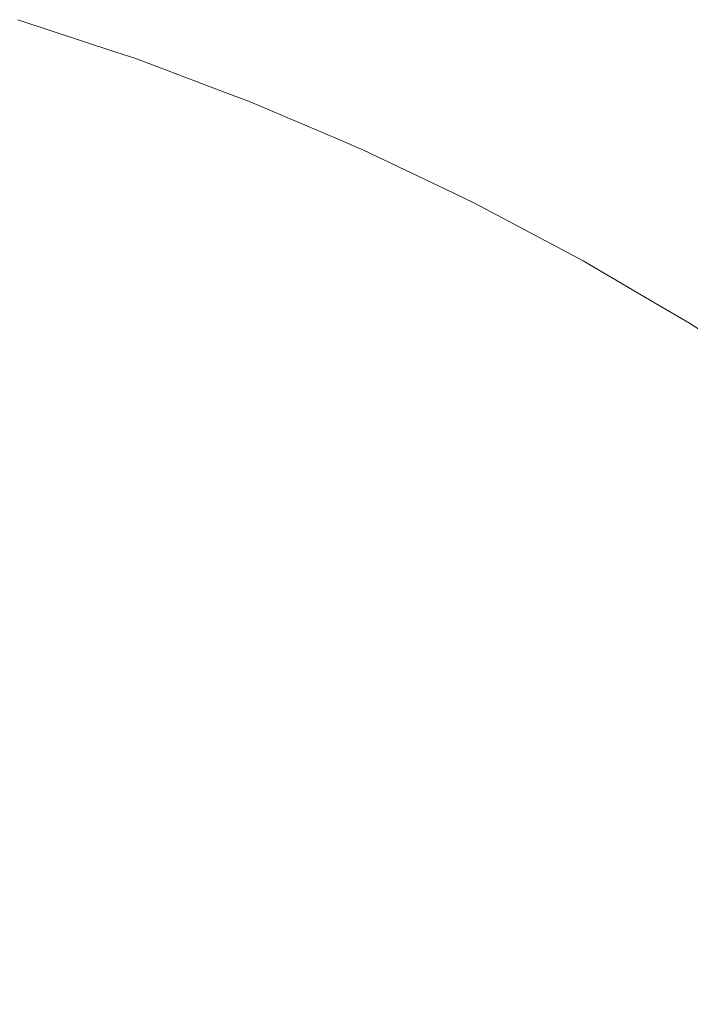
# Model space of a CAD drawing. Header units: centimetres. Extents: x -25.9 to 27.4, y -21.7 to -19.9.
# Tile 201 of 202: x 27.3419 to 27.365, y -19.8983 to -19.8644. Entities that reach past the tile are written whole.
import ezdxf

# ---------------------------------------------------------------- set-up
doc = ezdxf.new("R2010")
doc.units = ezdxf.units.CM
doc.header["$LTSCALE"] = 2.54
doc.layers.add('Lucido design-1', color=7, linetype='Continuous')

# ---------------------------------------------------------------- blocks, each defined once
blk = doc.blocks.new('Gruppo-5-1')
at = {"color": 7, "linetype": 'Continuous', "lineweight": 9}
for points, invisible_edges in [([(27.341773, -19.864474, 875.717024), (27.345801, -19.865802, 875.717024), (27.345712, -19.866053, 875.712891), (27.341695, -19.864729, 875.712891)], 15), ([(27.341725, -19.864633, 876.328604), (27.345746, -19.865958, 876.328604), (27.345817, -19.865757, 876.324458), (27.341787, -19.864429, 876.324458)], 15), ([(27.345801, -19.865802, 875.717024), (27.341773, -19.864474, 875.717024), (27.341801, -19.864383, 875.721383), (27.34518, -19.865497, 875.721383)], 11), ([(27.34518, -19.865497, 876.321383), (27.341801, -19.864383, 876.321383), (27.341787, -19.864429, 876.324458), (27.345817, -19.865757, 876.324458)], 14), ([(27.341801, -19.864383, 876.321383), (27.34518, -19.865497, 876.321383), (27.34518, -19.865497, 875.721383), (27.341801, -19.864383, 875.721383)], 10), ([(27.341695, -19.864729, 875.712891), (27.345712, -19.866053, 875.712891), (27.345567, -19.866465, 875.708777), (27.341567, -19.865146, 875.708777)], 15), ([(27.341612, -19.865002, 876.33274), (27.345617, -19.866322, 876.33274), (27.345746, -19.865958, 876.328604), (27.341725, -19.864633, 876.328604)], 15), ([(27.341567, -19.865146, 875.708777), (27.345567, -19.866465, 875.708777), (27.345365, -19.867036, 875.704687), (27.34139, -19.865725, 875.704687)], 15), ([(27.341448, -19.865536, 876.336861), (27.345431, -19.866848, 876.336861), (27.345617, -19.866322, 876.33274), (27.341612, -19.865002, 876.33274)], 15), ([(27.341235, -19.866233, 876.340958), (27.345188, -19.867536, 876.340958), (27.345431, -19.866848, 876.336861), (27.341448, -19.865536, 876.336861)], 15), ([(27.345817, -19.865757, 876.324458), (27.345833, -19.865712, 876.321383), (27.34518, -19.865497, 876.321383)], 9), ([(27.345833, -19.865712, 875.721383), (27.34518, -19.865497, 875.721383), (27.34518, -19.865497, 876.321383), (27.345833, -19.865712, 876.321383)], 10), ([(27.34518, -19.865497, 875.721383), (27.345833, -19.865712, 875.721383), (27.345801, -19.865802, 875.717024)], 10), ([(27.34139, -19.865725, 875.704687), (27.345365, -19.867036, 875.704687), (27.345107, -19.867765, 875.70063), (27.341164, -19.866465, 875.70063)], 15), ([(27.345617, -19.866322, 876.33274), (27.349563, -19.867811, 876.33274), (27.349707, -19.867453, 876.328604), (27.345746, -19.865958, 876.328604)], 15), ([(27.345801, -19.865802, 875.717024), (27.349769, -19.867299, 875.717024), (27.34967, -19.867546, 875.712891), (27.345712, -19.866053, 875.712891)], 15), ([(27.345746, -19.865958, 876.328604), (27.349707, -19.867453, 876.328604), (27.349787, -19.867255, 876.324458), (27.345817, -19.865757, 876.324458)], 15), ([(27.349769, -19.867299, 875.717024), (27.345801, -19.865802, 875.717024), (27.345833, -19.865712, 875.721383), (27.349041, -19.866923, 875.721383)], 11), ([(27.349041, -19.866923, 876.321383), (27.345833, -19.865712, 876.321383), (27.345817, -19.865757, 876.324458), (27.349787, -19.867255, 876.324458)], 14), ([(27.345833, -19.865712, 876.321383), (27.349041, -19.866923, 876.321383), (27.349041, -19.866923, 875.721383), (27.345833, -19.865712, 875.721383)], 10), ([(27.340971, -19.867094, 876.345025), (27.344888, -19.868385, 876.345025), (27.345188, -19.867536, 876.340958), (27.341235, -19.866233, 876.340958)], 15), ([(27.345712, -19.866053, 875.712891), (27.34967, -19.867546, 875.712891), (27.349507, -19.867951, 875.708777), (27.345567, -19.866465, 875.708777)], 15), ([(27.341164, -19.866465, 875.70063), (27.345107, -19.867765, 875.70063), (27.344794, -19.868651, 875.696612), (27.340888, -19.867363, 875.696612)], 15), ([(27.345567, -19.866465, 875.708777), (27.349507, -19.867951, 875.708777), (27.349281, -19.868514, 875.704687), (27.345365, -19.867036, 875.704687)], 15), ([(27.345431, -19.866848, 876.336861), (27.349355, -19.868329, 876.336861), (27.349563, -19.867811, 876.33274), (27.345617, -19.866322, 876.33274)], 15), ([(27.345188, -19.867536, 876.340958), (27.349083, -19.869006, 876.340958), (27.349355, -19.868329, 876.336861), (27.345431, -19.866848, 876.336861)], 15), ([(27.349787, -19.867255, 876.324458), (27.349804, -19.867211, 876.321383), (27.349041, -19.866923, 876.321383)], 9), ([(27.349804, -19.867211, 875.721383), (27.349041, -19.866923, 875.721383), (27.349041, -19.866923, 876.321383), (27.349804, -19.867211, 876.321383)], 10), ([(27.349041, -19.866923, 875.721383), (27.349804, -19.867211, 875.721383), (27.349769, -19.867299, 875.717024)], 10), ([(27.340658, -19.868117, 876.349055), (27.344532, -19.869394, 876.349055), (27.344888, -19.868385, 876.345025), (27.340971, -19.867094, 876.345025)], 15), ([(27.345365, -19.867036, 875.704687), (27.349281, -19.868514, 875.704687), (27.348993, -19.869231, 875.70063), (27.345107, -19.867765, 875.70063)], 15), ([(27.349769, -19.867299, 875.717024), (27.35367, -19.868964, 875.717024), (27.35356, -19.869206, 875.712891), (27.34967, -19.867546, 875.712891)], 15), ([(27.349707, -19.867453, 876.328604), (27.353601, -19.869115, 876.328604), (27.353689, -19.86892, 876.324458), (27.349787, -19.867255, 876.324458)], 15), ([(27.35367, -19.868964, 875.717024), (27.349769, -19.867299, 875.717024), (27.349804, -19.867211, 875.721383), (27.352836, -19.868505, 875.721383)], 11), ([(27.352836, -19.868505, 876.321383), (27.349804, -19.867211, 876.321383), (27.349787, -19.867255, 876.324458), (27.353689, -19.86892, 876.324458)], 14), ([(27.349804, -19.867211, 876.321383), (27.352836, -19.868505, 876.321383), (27.352836, -19.868505, 875.721383), (27.349804, -19.867211, 875.721383)], 10), ([(27.340888, -19.867363, 875.696612), (27.344794, -19.868651, 875.696612), (27.344427, -19.869691, 875.692639), (27.340565, -19.868419, 875.692639)], 15), ([(27.344888, -19.868385, 876.345025), (27.348747, -19.869842, 876.345025), (27.349083, -19.869006, 876.340958), (27.345188, -19.867536, 876.340958)], 15), ([(27.34967, -19.867546, 875.712891), (27.35356, -19.869206, 875.712891), (27.35338, -19.869604, 875.708777), (27.349507, -19.867951, 875.708777)], 15), ([(27.349563, -19.867811, 876.33274), (27.353442, -19.869467, 876.33274), (27.353601, -19.869115, 876.328604), (27.349707, -19.867453, 876.328604)], 15), ([(27.345107, -19.867765, 875.70063), (27.348993, -19.869231, 875.70063), (27.348642, -19.870103, 875.696612), (27.344794, -19.868651, 875.696612)], 15), ([(27.349507, -19.867951, 875.708777), (27.35338, -19.869604, 875.708777), (27.353131, -19.870156, 875.704687), (27.349281, -19.868514, 875.704687)], 15), ([(27.349355, -19.868329, 876.336861), (27.353213, -19.869975, 876.336861), (27.353442, -19.869467, 876.33274), (27.349563, -19.867811, 876.33274)], 15), ([(27.340295, -19.869301, 876.35304), (27.344119, -19.870561, 876.35304), (27.344532, -19.869394, 876.349055), (27.340658, -19.868117, 876.349055)], 15), ([(27.349083, -19.869006, 876.340958), (27.352912, -19.87064, 876.340958), (27.353213, -19.869975, 876.336861), (27.349355, -19.868329, 876.336861)], 15), ([(27.340565, -19.868419, 875.692639), (27.344427, -19.869691, 875.692639), (27.344005, -19.870884, 875.688718), (27.340195, -19.869628, 875.688718)], 15), ([(27.344794, -19.868651, 875.696612), (27.348642, -19.870103, 875.696612), (27.348231, -19.871127, 875.692639), (27.344427, -19.869691, 875.692639)], 15), ([(27.344532, -19.869394, 876.349055), (27.348349, -19.870834, 876.349055), (27.348747, -19.869842, 876.345025), (27.344888, -19.868385, 876.345025)], 15), ([(27.349281, -19.868514, 875.704687), (27.353131, -19.870156, 875.704687), (27.352812, -19.870861, 875.70063), (27.348993, -19.869231, 875.70063)], 15), ([(27.353689, -19.86892, 876.324458), (27.353709, -19.868877, 876.321383), (27.352836, -19.868505, 876.321383)], 9), ([(27.353709, -19.868877, 875.721383), (27.352836, -19.868505, 875.721383), (27.352836, -19.868505, 876.321383), (27.353709, -19.868877, 876.321383)], 10), ([(27.352836, -19.868505, 875.721383), (27.353709, -19.868877, 875.721383), (27.35367, -19.868964, 875.717024)], 10), ([(27.348747, -19.869842, 876.345025), (27.352541, -19.87146, 876.345025), (27.352912, -19.87064, 876.340958), (27.349083, -19.869006, 876.340958)], 15), ([(27.35367, -19.868964, 875.717024), (27.357496, -19.870792, 875.717024), (27.357377, -19.87103, 875.712891), (27.35356, -19.869206, 875.712891)], 15), ([(27.353601, -19.869115, 876.328604), (27.357422, -19.87094, 876.328604), (27.357518, -19.87075, 876.324458), (27.353689, -19.86892, 876.324458)], 15), ([(27.357496, -19.870792, 875.717024), (27.35367, -19.868964, 875.717024), (27.353709, -19.868877, 875.721383), (27.35656, -19.87024, 875.721383)], 11), ([(27.35656, -19.87024, 876.321383), (27.353709, -19.868877, 876.321383), (27.353689, -19.86892, 876.324458), (27.357518, -19.87075, 876.324458)], 14), ([(27.353709, -19.868877, 876.321383), (27.35656, -19.87024, 876.321383), (27.35656, -19.87024, 875.721383), (27.353709, -19.868877, 875.721383)], 10), ([(27.339884, -19.870644, 876.356974), (27.343652, -19.871886, 876.356974), (27.344119, -19.870561, 876.35304), (27.340295, -19.869301, 876.35304)], 15), ([(27.348993, -19.869231, 875.70063), (27.352812, -19.870861, 875.70063), (27.352425, -19.871717, 875.696612), (27.348642, -19.870103, 875.696612)], 15), ([(27.35356, -19.869206, 875.712891), (27.357377, -19.87103, 875.712891), (27.35718, -19.87142, 875.708777), (27.35338, -19.869604, 875.708777)], 15), ([(27.353442, -19.869467, 876.33274), (27.357248, -19.871285, 876.33274), (27.357422, -19.87094, 876.328604), (27.353601, -19.869115, 876.328604)], 15), ([(27.340195, -19.869628, 875.688718), (27.344005, -19.870884, 875.688718), (27.343531, -19.872227, 875.684856), (27.339778, -19.87099, 875.684856)], 15), ([(27.344427, -19.869691, 875.692639), (27.348231, -19.871127, 875.692639), (27.347759, -19.872301, 875.688718), (27.344005, -19.870884, 875.688718)], 15), ([(27.344119, -19.870561, 876.35304), (27.347887, -19.871983, 876.35304), (27.348349, -19.870834, 876.349055), (27.344532, -19.869394, 876.349055)], 15), ([(27.35338, -19.869604, 875.708777), (27.35718, -19.87142, 875.708777), (27.356907, -19.871961, 875.704687), (27.353131, -19.870156, 875.704687)], 15), ([(27.353213, -19.869975, 876.336861), (27.356997, -19.871783, 876.336861), (27.357248, -19.871285, 876.33274), (27.353442, -19.869467, 876.33274)], 15), ([(27.348349, -19.870834, 876.349055), (27.352101, -19.872435, 876.349055), (27.352541, -19.87146, 876.345025), (27.348747, -19.869842, 876.345025)], 15), ([(27.352912, -19.87064, 876.340958), (27.356668, -19.872435, 876.340958), (27.356997, -19.871783, 876.336861), (27.353213, -19.869975, 876.336861)], 15), ([(27.348642, -19.870103, 875.696612), (27.352425, -19.871717, 875.696612), (27.351971, -19.872723, 875.692639), (27.348231, -19.871127, 875.692639)], 15), ([(27.353131, -19.870156, 875.704687), (27.356907, -19.871961, 875.704687), (27.356559, -19.872651, 875.70063), (27.352812, -19.870861, 875.70063)], 15), ([(27.357518, -19.87075, 876.324458), (27.357539, -19.870707, 876.321383), (27.35656, -19.87024, 876.321383)], 9), ([(27.357539, -19.870707, 875.721383), (27.35656, -19.87024, 875.721383), (27.35656, -19.87024, 876.321383), (27.357539, -19.870707, 876.321383)], 10), ([(27.35656, -19.87024, 875.721383), (27.357539, -19.870707, 875.721383), (27.357496, -19.870792, 875.717024)], 10), ([(27.339424, -19.872144, 876.360848), (27.343129, -19.873365, 876.360848), (27.343652, -19.871886, 876.356974), (27.339884, -19.870644, 876.356974)], 15), ([(27.343652, -19.871886, 876.356974), (27.347363, -19.873287, 876.356974), (27.347887, -19.871983, 876.35304), (27.344119, -19.870561, 876.35304)], 15), ([(27.352541, -19.87146, 876.345025), (27.356263, -19.873239, 876.345025), (27.356668, -19.872435, 876.340958), (27.352912, -19.87064, 876.340958)], 15), ([(27.361242, -19.872782, 875.717024), (27.357496, -19.870792, 875.717024), (27.357539, -19.870707, 875.721383), (27.360207, -19.872124, 875.721383)], 11), ([(27.360207, -19.872124, 876.321383), (27.357539, -19.870707, 876.321383), (27.357518, -19.87075, 876.324458), (27.361265, -19.87274, 876.324458)], 14), ([(27.357539, -19.870707, 876.321383), (27.360207, -19.872124, 876.321383), (27.360207, -19.872124, 875.721383), (27.357539, -19.870707, 875.721383)], 10), ([(27.339778, -19.87099, 875.684856), (27.343531, -19.872227, 875.684856), (27.343004, -19.873718, 875.68106), (27.339315, -19.872502, 875.68106)], 15), ([(27.344005, -19.870884, 875.688718), (27.347759, -19.872301, 875.688718), (27.347228, -19.873623, 875.684856), (27.343531, -19.872227, 875.684856)], 15), ([(27.347887, -19.871983, 876.35304), (27.351591, -19.873564, 876.35304), (27.352101, -19.872435, 876.349055), (27.348349, -19.870834, 876.349055)], 15), ([(27.352812, -19.870861, 875.70063), (27.356559, -19.872651, 875.70063), (27.356136, -19.87349, 875.696612), (27.352425, -19.871717, 875.696612)], 15), ([(27.357377, -19.87103, 875.712891), (27.361112, -19.873014, 875.712891), (27.360899, -19.873395, 875.708777), (27.35718, -19.87142, 875.708777)], 15), ([(27.357248, -19.871285, 876.33274), (27.360973, -19.873263, 876.33274), (27.361161, -19.872926, 876.328604), (27.357422, -19.87094, 876.328604)], 15), ([(27.357496, -19.870792, 875.717024), (27.361242, -19.872782, 875.717024), (27.361112, -19.873014, 875.712891), (27.357377, -19.87103, 875.712891)], 15), ([(27.357422, -19.87094, 876.328604), (27.361161, -19.872926, 876.328604), (27.361265, -19.87274, 876.324458), (27.357518, -19.87075, 876.324458)], 15), ([(27.348231, -19.871127, 875.692639), (27.351971, -19.872723, 875.692639), (27.351449, -19.873876, 875.688718), (27.347759, -19.872301, 875.688718)], 15), ([(27.356997, -19.871783, 876.336861), (27.360701, -19.873751, 876.336861), (27.360973, -19.873263, 876.33274), (27.357248, -19.871285, 876.33274)], 15), ([(27.352425, -19.871717, 875.696612), (27.356136, -19.87349, 875.696612), (27.355639, -19.874476, 875.692639), (27.351971, -19.872723, 875.692639)], 15), ([(27.352101, -19.872435, 876.349055), (27.355781, -19.874194, 876.349055), (27.356263, -19.873239, 876.345025), (27.352541, -19.87146, 876.345025)], 15), ([(27.35718, -19.87142, 875.708777), (27.360899, -19.873395, 875.708777), (27.360604, -19.873924, 875.704687), (27.356907, -19.871961, 875.704687)], 15), ([(27.343129, -19.873365, 876.360848), (27.346778, -19.874743, 876.360848), (27.347363, -19.873287, 876.356974), (27.343652, -19.871886, 876.356974)], 15), ([(27.347363, -19.873287, 876.356974), (27.351012, -19.874844, 876.356974), (27.351591, -19.873564, 876.35304), (27.347887, -19.871983, 876.35304)], 15), ([(27.356907, -19.871961, 875.704687), (27.360604, -19.873924, 875.704687), (27.360226, -19.874599, 875.70063), (27.356559, -19.872651, 875.70063)], 15), ([(27.356668, -19.872435, 876.340958), (27.360345, -19.874388, 876.340958), (27.360701, -19.873751, 876.336861), (27.356997, -19.871783, 876.336861)], 15), ([(27.338917, -19.8738, 876.364658), (27.342552, -19.874998, 876.364658), (27.343129, -19.873365, 876.360848), (27.339424, -19.872144, 876.360848)], 15), ([(27.343531, -19.872227, 875.684856), (27.347228, -19.873623, 875.684856), (27.346639, -19.875089, 875.68106), (27.343004, -19.873718, 875.68106)], 15), ([(27.347759, -19.872301, 875.688718), (27.351449, -19.873876, 875.688718), (27.350863, -19.875174, 875.684856), (27.347228, -19.873623, 875.684856)], 15), ([(27.361265, -19.87274, 876.324458), (27.361288, -19.872699, 876.321383), (27.360207, -19.872124, 876.321383)], 9), ([(27.361288, -19.872699, 875.721383), (27.360207, -19.872124, 875.721383), (27.360207, -19.872124, 876.321383), (27.361288, -19.872699, 876.321383)], 10), ([(27.360207, -19.872124, 875.721383), (27.361288, -19.872699, 875.721383), (27.361242, -19.872782, 875.717024)], 10), ([(27.339315, -19.872502, 875.68106), (27.343004, -19.873718, 875.68106), (27.342427, -19.875352, 875.677334), (27.338807, -19.874159, 875.677334)], 15), ([(27.351971, -19.872723, 875.692639), (27.355639, -19.874476, 875.692639), (27.35507, -19.875606, 875.688718), (27.351449, -19.873876, 875.688718)], 15), ([(27.351591, -19.873564, 876.35304), (27.355224, -19.8753, 876.35304), (27.355781, -19.874194, 876.349055), (27.352101, -19.872435, 876.349055)], 15), ([(27.356559, -19.872651, 875.70063), (27.360226, -19.874599, 875.70063), (27.359768, -19.87542, 875.696612), (27.356136, -19.87349, 875.696612)], 15), ([(27.356263, -19.873239, 876.345025), (27.359906, -19.875174, 876.345025), (27.360345, -19.874388, 876.340958), (27.356668, -19.872435, 876.340958)], 15), ([(27.361161, -19.872926, 876.328604), (27.364813, -19.875069, 876.328604), (27.364925, -19.874887, 876.324458), (27.361265, -19.87274, 876.324458)], 15), ([(27.3649, -19.874928, 875.717024), (27.361242, -19.872782, 875.717024), (27.361288, -19.872699, 875.721383), (27.36377, -19.874155, 875.721383)], 11), ([(27.36377, -19.874155, 876.321383), (27.361288, -19.872699, 876.321383), (27.361265, -19.87274, 876.324458), (27.364925, -19.874887, 876.324458)], 14), ([(27.361288, -19.872699, 876.321383), (27.36377, -19.874155, 876.321383), (27.36377, -19.874155, 875.721383), (27.361288, -19.872699, 875.721383)], 10), ([(27.361112, -19.873014, 875.712891), (27.36476, -19.875155, 875.712891), (27.364531, -19.875526, 875.708777), (27.360899, -19.873395, 875.708777)], 15), ([(27.360973, -19.873263, 876.33274), (27.36461, -19.875398, 876.33274), (27.364813, -19.875069, 876.328604), (27.361161, -19.872926, 876.328604)], 15), ([(27.361242, -19.872782, 875.717024), (27.3649, -19.874928, 875.717024), (27.36476, -19.875155, 875.712891), (27.361112, -19.873014, 875.712891)], 15), ([(27.342552, -19.874998, 876.364658), (27.346132, -19.876349, 876.364658), (27.346778, -19.874743, 876.360848), (27.343129, -19.873365, 876.360848)], 15), ([(27.346778, -19.874743, 876.360848), (27.350366, -19.876273, 876.360848), (27.351012, -19.874844, 876.356974), (27.347363, -19.873287, 876.356974)], 15), ([(27.355781, -19.874194, 876.349055), (27.359384, -19.876108, 876.349055), (27.359906, -19.875174, 876.345025), (27.356263, -19.873239, 876.345025)], 15), ([(27.360899, -19.873395, 875.708777), (27.364531, -19.875526, 875.708777), (27.364214, -19.876042, 875.704687), (27.360604, -19.873924, 875.704687)], 15), ([(27.360701, -19.873751, 876.336861), (27.364318, -19.875873, 876.336861), (27.36461, -19.875398, 876.33274), (27.360973, -19.873263, 876.33274)], 15), ([(27.343004, -19.873718, 875.68106), (27.346639, -19.875089, 875.68106), (27.345992, -19.876698, 875.677334), (27.342427, -19.875352, 875.677334)], 15), ([(27.347228, -19.873623, 875.684856), (27.350863, -19.875174, 875.684856), (27.350212, -19.876614, 875.68106), (27.346639, -19.875089, 875.68106)], 15), ([(27.351012, -19.874844, 876.356974), (27.354591, -19.876554, 876.356974), (27.355224, -19.8753, 876.35304), (27.351591, -19.873564, 876.35304)], 15), ([(27.356136, -19.87349, 875.696612), (27.359768, -19.87542, 875.696612), (27.35923, -19.876383, 875.692639), (27.355639, -19.874476, 875.692639)], 15), ([(27.360345, -19.874388, 876.340958), (27.363935, -19.876494, 876.340958), (27.364318, -19.875873, 876.336861), (27.360701, -19.873751, 876.336861)], 15), ([(27.338363, -19.875608, 876.368395), (27.341922, -19.876781, 876.368395), (27.342552, -19.874998, 876.364658), (27.338917, -19.8738, 876.364658)], 15), ([(27.351449, -19.873876, 875.688718), (27.35507, -19.875606, 875.688718), (27.354428, -19.876877, 875.684856), (27.350863, -19.875174, 875.684856)], 15), ([(27.360604, -19.873924, 875.704687), (27.364214, -19.876042, 875.704687), (27.363808, -19.876701, 875.70063), (27.360226, -19.874599, 875.70063)], 15), ([(27.338807, -19.874159, 875.677334), (27.342427, -19.875352, 875.677334), (27.341799, -19.877129, 875.673687), (27.338256, -19.875961, 875.673687)], 15), ([(27.355224, -19.8753, 876.35304), (27.35878, -19.877188, 876.35304), (27.359384, -19.876108, 876.349055), (27.355781, -19.874194, 876.349055)], 15), ([(27.359906, -19.875174, 876.345025), (27.363463, -19.877261, 876.345025), (27.363935, -19.876494, 876.340958), (27.360345, -19.874388, 876.340958)], 15), ([(27.364925, -19.874887, 876.324458), (27.36495, -19.874847, 876.321383), (27.36377, -19.874155, 876.321383)], 9), ([(27.36495, -19.874847, 875.721383), (27.36377, -19.874155, 875.721383), (27.36377, -19.874155, 876.321383), (27.36495, -19.874847, 876.321383)], 10), ([(27.36377, -19.874155, 875.721383), (27.36495, -19.874847, 875.721383), (27.3649, -19.874928, 875.717024)], 10), ([(27.346132, -19.876349, 876.364658), (27.349652, -19.877851, 876.364658), (27.350366, -19.876273, 876.360848), (27.346778, -19.874743, 876.360848)], 15), ([(27.355639, -19.874476, 875.692639), (27.35923, -19.876383, 875.692639), (27.358613, -19.877488, 875.688718), (27.35507, -19.875606, 875.688718)], 15), ([(27.360226, -19.874599, 875.70063), (27.363808, -19.876701, 875.70063), (27.363315, -19.877501, 875.696612), (27.359768, -19.87542, 875.696612)], 15), ([(27.341922, -19.876781, 876.368395), (27.345427, -19.878104, 876.368395), (27.346132, -19.876349, 876.364658), (27.342552, -19.874998, 876.364658)], 15), ([(27.346639, -19.875089, 875.68106), (27.350212, -19.876614, 875.68106), (27.349498, -19.878194, 875.677334), (27.345992, -19.876698, 875.677334)], 15), ([(27.350366, -19.876273, 876.360848), (27.353885, -19.877955, 876.360848), (27.354591, -19.876554, 876.356974), (27.351012, -19.874844, 876.356974)], 15), ([(27.36461, -19.875398, 876.33274), (27.368154, -19.877685, 876.33274), (27.36837, -19.877365, 876.328604), (27.364813, -19.875069, 876.328604)], 15), ([(27.3649, -19.874928, 875.717024), (27.368463, -19.877228, 875.717024), (27.368314, -19.877448, 875.712891), (27.36476, -19.875155, 875.712891)], 15), ([(27.364813, -19.875069, 876.328604), (27.36837, -19.877365, 876.328604), (27.36849, -19.877188, 876.324458), (27.364925, -19.874887, 876.324458)], 15), ([(27.368463, -19.877228, 875.717024), (27.3649, -19.874928, 875.717024), (27.36495, -19.874847, 875.721383), (27.367244, -19.876328, 875.721383)], 11), ([(27.367244, -19.876328, 876.321383), (27.36495, -19.874847, 876.321383), (27.364925, -19.874887, 876.324458), (27.36849, -19.877188, 876.324458)], 14), ([(27.36495, -19.874847, 876.321383), (27.367244, -19.876328, 876.321383), (27.367244, -19.876328, 875.721383), (27.36495, -19.874847, 875.721383)], 10), ([(27.342427, -19.875352, 875.677334), (27.345992, -19.876698, 875.677334), (27.34529, -19.878446, 875.673687), (27.341799, -19.877129, 875.673687)], 15), ([(27.350863, -19.875174, 875.684856), (27.354428, -19.876877, 875.684856), (27.353717, -19.878289, 875.68106), (27.350212, -19.876614, 875.68106)], 15), ([(27.354591, -19.876554, 876.356974), (27.358095, -19.878415, 876.356974), (27.35878, -19.877188, 876.35304), (27.355224, -19.8753, 876.35304)], 15), ([(27.359768, -19.87542, 875.696612), (27.363315, -19.877501, 875.696612), (27.362737, -19.878441, 875.692639), (27.35923, -19.876383, 875.692639)], 15), ([(27.359384, -19.876108, 876.349055), (27.362902, -19.878172, 876.349055), (27.363463, -19.877261, 876.345025), (27.359906, -19.875174, 876.345025)], 15), ([(27.364318, -19.875873, 876.336861), (27.367841, -19.878147, 876.336861), (27.368154, -19.877685, 876.33274), (27.36461, -19.875398, 876.33274)], 15), ([(27.36476, -19.875155, 875.712891), (27.368314, -19.877448, 875.712891), (27.36807, -19.87781, 875.708777), (27.364531, -19.875526, 875.708777)], 15), ([(27.337764, -19.877566, 876.372053), (27.34124, -19.878712, 876.372053), (27.341922, -19.876781, 876.368395), (27.338363, -19.875608, 876.368395)], 15), ([(27.35507, -19.875606, 875.688718), (27.358613, -19.877488, 875.688718), (27.357918, -19.878731, 875.684856), (27.354428, -19.876877, 875.684856)], 15), ([(27.364531, -19.875526, 875.708777), (27.36807, -19.87781, 875.708777), (27.36773, -19.878312, 875.704687), (27.364214, -19.876042, 875.704687)], 15), ([(27.35878, -19.877188, 876.35304), (27.362253, -19.879226, 876.35304), (27.362902, -19.878172, 876.349055), (27.359384, -19.876108, 876.349055)], 15), ([(27.364214, -19.876042, 875.704687), (27.36773, -19.878312, 875.704687), (27.367297, -19.878953, 875.70063), (27.363808, -19.876701, 875.70063)], 15), ([(27.363935, -19.876494, 876.340958), (27.367433, -19.878752, 876.340958), (27.367841, -19.878147, 876.336861), (27.364318, -19.875873, 876.336861)], 15), ([(27.345427, -19.878104, 876.368395), (27.348873, -19.879575, 876.368395), (27.349652, -19.877851, 876.364658), (27.346132, -19.876349, 876.364658)], 15), ([(27.349652, -19.877851, 876.364658), (27.353105, -19.879501, 876.364658), (27.353885, -19.877955, 876.360848), (27.350366, -19.876273, 876.360848)], 15), ([(27.35923, -19.876383, 875.692639), (27.362737, -19.878441, 875.692639), (27.362073, -19.879518, 875.688718), (27.358613, -19.877488, 875.688718)], 15), ([(27.363463, -19.877261, 876.345025), (27.366929, -19.879498, 876.345025), (27.367433, -19.878752, 876.340958), (27.363935, -19.876494, 876.340958)], 15), ([(27.34124, -19.878712, 876.372053), (27.344664, -19.880004, 876.372053), (27.345427, -19.878104, 876.368395), (27.341922, -19.876781, 876.368395)], 15), ([(27.345992, -19.876698, 875.677334), (27.349498, -19.878194, 875.677334), (27.348722, -19.87991, 875.673687), (27.34529, -19.878446, 875.673687)], 15), ([(27.350212, -19.876614, 875.68106), (27.353717, -19.878289, 875.68106), (27.352936, -19.879837, 875.677334), (27.349498, -19.878194, 875.677334)], 15), ([(27.353885, -19.877955, 876.360848), (27.35733, -19.879785, 876.360848), (27.358095, -19.878415, 876.356974), (27.354591, -19.876554, 876.356974)], 15), ([(27.363808, -19.876701, 875.70063), (27.367297, -19.878953, 875.70063), (27.366771, -19.879731, 875.696612), (27.363315, -19.877501, 875.696612)], 15), ([(27.341799, -19.877129, 875.673687), (27.34529, -19.878446, 875.673687), (27.344533, -19.880329, 875.670122), (27.341123, -19.879043, 875.670122)], 15), ([(27.354428, -19.876877, 875.684856), (27.357918, -19.878731, 875.684856), (27.357148, -19.880111, 875.68106), (27.353717, -19.878289, 875.68106)], 15), ([(27.358613, -19.877488, 875.688718), (27.362073, -19.879518, 875.688718), (27.361327, -19.880731, 875.684856), (27.357918, -19.878731, 875.684856)], 15), ([(27.358095, -19.878415, 876.356974), (27.361517, -19.880423, 876.356974), (27.362253, -19.879226, 876.35304), (27.35878, -19.877188, 876.35304)], 15), ([(27.363315, -19.877501, 875.696612), (27.366771, -19.879731, 875.696612), (27.366153, -19.880646, 875.692639), (27.362737, -19.878441, 875.692639)], 15), ([(27.362902, -19.878172, 876.349055), (27.36633, -19.880384, 876.349055), (27.366929, -19.879498, 876.345025), (27.363463, -19.877261, 876.345025)], 15), ([(27.348873, -19.879575, 876.368395), (27.352254, -19.88119, 876.368395), (27.353105, -19.879501, 876.364658), (27.349652, -19.877851, 876.364658)], 15), ([(27.344664, -19.880004, 876.372053), (27.34803, -19.881441, 876.372053), (27.348873, -19.879575, 876.368395), (27.345427, -19.878104, 876.368395)], 15), ([(27.349498, -19.878194, 875.677334), (27.352936, -19.879837, 875.677334), (27.352088, -19.881519, 875.673687), (27.348722, -19.87991, 875.673687)], 15), ([(27.353105, -19.879501, 876.364658), (27.356485, -19.881296, 876.364658), (27.35733, -19.879785, 876.360848), (27.353885, -19.877955, 876.360848)], 15), ([(27.362253, -19.879226, 876.35304), (27.365636, -19.88141, 876.35304), (27.36633, -19.880384, 876.349055), (27.362902, -19.878172, 876.349055)], 15), ([(27.34529, -19.878446, 875.673687), (27.348722, -19.87991, 875.673687), (27.347886, -19.88176, 875.670122), (27.344533, -19.880329, 875.670122)], 15), ([(27.353717, -19.878289, 875.68106), (27.357148, -19.880111, 875.68106), (27.356302, -19.881625, 875.677334), (27.352936, -19.879837, 875.677334)], 15), ([(27.35733, -19.879785, 876.360848), (27.360694, -19.881759, 876.360848), (27.361517, -19.880423, 876.356974), (27.358095, -19.878415, 876.356974)], 15), ([(27.362737, -19.878441, 875.692639), (27.366153, -19.880646, 875.692639), (27.365445, -19.881694, 875.688718), (27.362073, -19.879518, 875.688718)], 15), ([(27.340506, -19.880788, 876.375625), (27.343843, -19.882047, 876.375625), (27.344664, -19.880004, 876.372053), (27.34124, -19.878712, 876.372053)], 15), ([(27.357918, -19.878731, 875.684856), (27.361327, -19.880731, 875.684856), (27.360498, -19.882077, 875.68106), (27.357148, -19.880111, 875.68106)], 15), ([(27.341123, -19.879043, 875.670122), (27.344533, -19.880329, 875.670122), (27.343723, -19.882345, 875.666648), (27.340399, -19.881091, 875.666648)], 15), ([(27.352254, -19.88119, 876.368395), (27.355563, -19.882947, 876.368395), (27.356485, -19.881296, 876.364658), (27.353105, -19.879501, 876.364658)], 15), ([(27.362073, -19.879518, 875.688718), (27.365445, -19.881694, 875.688718), (27.364647, -19.882874, 875.684856), (27.361327, -19.880731, 875.684856)], 15), ([(27.361517, -19.880423, 876.356974), (27.36485, -19.882574, 876.356974), (27.365636, -19.88141, 876.35304), (27.362253, -19.879226, 876.35304)], 15), ([(27.34803, -19.881441, 876.372053), (27.351332, -19.883019, 876.372053), (27.352254, -19.88119, 876.368395), (27.348873, -19.879575, 876.368395)], 15), ([(27.352936, -19.879837, 875.677334), (27.356302, -19.881625, 875.677334), (27.355383, -19.883269, 875.673687), (27.352088, -19.881519, 875.673687)], 15), ([(27.356485, -19.881296, 876.364658), (27.359786, -19.883233, 876.364658), (27.360694, -19.881759, 876.360848), (27.35733, -19.879785, 876.360848)], 15), ([(27.343843, -19.882047, 876.375625), (27.347123, -19.883447, 876.375625), (27.34803, -19.881441, 876.372053), (27.344664, -19.880004, 876.372053)], 15), ([(27.348722, -19.87991, 875.673687), (27.352088, -19.881519, 875.673687), (27.351174, -19.883331, 875.670122), (27.347886, -19.88176, 875.670122)], 15), ([(27.357148, -19.880111, 875.68106), (27.360498, -19.882077, 875.68106), (27.359589, -19.883553, 875.677334), (27.356302, -19.881625, 875.677334)], 15), ([(27.344533, -19.880329, 875.670122), (27.347886, -19.88176, 875.670122), (27.346991, -19.883739, 875.666648), (27.343723, -19.882345, 875.666648)], 15), ([(27.360694, -19.881759, 876.360848), (27.363971, -19.883874, 876.360848), (27.36485, -19.882574, 876.356974), (27.361517, -19.880423, 876.356974)], 15), ([(27.339723, -19.883006, 876.379106), (27.342966, -19.88423, 876.379106), (27.343843, -19.882047, 876.375625), (27.340506, -19.880788, 876.375625)], 15), ([(27.361327, -19.880731, 875.684856), (27.364647, -19.882874, 875.684856), (27.363762, -19.884183, 875.68106), (27.360498, -19.882077, 875.68106)], 15), ([(27.340399, -19.881091, 875.666648), (27.343723, -19.882345, 875.666648), (27.342861, -19.884489, 875.663268), (27.339629, -19.88327, 875.663268)], 15), ([(27.351332, -19.883019, 876.372053), (27.354564, -19.884735, 876.372053), (27.355563, -19.882947, 876.368395), (27.352254, -19.88119, 876.368395)], 15), ([(27.347123, -19.883447, 876.375625), (27.350341, -19.884985, 876.375625), (27.351332, -19.883019, 876.372053), (27.34803, -19.881441, 876.372053)], 15), ([(27.352088, -19.881519, 875.673687), (27.355383, -19.883269, 875.673687), (27.354393, -19.885041, 875.670122), (27.351174, -19.883331, 875.670122)], 15), ([(27.355563, -19.882947, 876.368395), (27.358794, -19.884844, 876.368395), (27.359786, -19.883233, 876.364658), (27.356485, -19.881296, 876.364658)], 15), ([(27.36485, -19.882574, 876.356974), (27.368089, -19.884865, 876.356974), (27.368924, -19.883735, 876.35304), (27.365636, -19.88141, 876.35304)], 15), ([(27.347886, -19.88176, 875.670122), (27.351174, -19.883331, 875.670122), (27.350196, -19.885271, 875.666648), (27.346991, -19.883739, 875.666648)], 15), ([(27.356302, -19.881625, 875.677334), (27.359589, -19.883553, 875.677334), (27.358601, -19.885157, 875.673687), (27.355383, -19.883269, 875.673687)], 15), ([(27.359786, -19.883233, 876.364658), (27.363001, -19.885308, 876.364658), (27.363971, -19.883874, 876.360848), (27.360694, -19.881759, 876.360848)], 15), ([(27.365445, -19.881694, 875.688718), (27.36872, -19.884011, 875.688718), (27.367873, -19.885156, 875.684856), (27.364647, -19.882874, 875.684856)], 15), ([(27.342966, -19.88423, 876.379106), (27.346154, -19.88559, 876.379106), (27.347123, -19.883447, 876.375625), (27.343843, -19.882047, 876.375625)], 15), ([(27.360498, -19.882077, 875.68106), (27.363762, -19.884183, 875.68106), (27.362791, -19.88562, 875.677334), (27.359589, -19.883553, 875.677334)], 15), ([(27.343723, -19.882345, 875.666648), (27.346991, -19.883739, 875.666648), (27.346039, -19.885845, 875.663268), (27.342861, -19.884489, 875.663268)], 15), ([(27.363971, -19.883874, 876.360848), (27.367156, -19.886126, 876.360848), (27.368089, -19.884865, 876.356974), (27.36485, -19.882574, 876.356974)], 15), ([(27.354564, -19.884735, 876.372053), (27.357721, -19.886588, 876.372053), (27.358794, -19.884844, 876.368395), (27.355563, -19.882947, 876.368395)], 15), ([(27.364647, -19.882874, 875.684856), (27.367873, -19.885156, 875.684856), (27.366933, -19.886427, 875.68106), (27.363762, -19.884183, 875.68106)], 15), ([(27.339629, -19.88327, 875.663268), (27.342861, -19.884489, 875.663268), (27.34195, -19.886758, 875.659988), (27.338815, -19.885575, 875.659988)], 15), ([(27.33889, -19.885362, 876.382487), (27.342034, -19.886548, 876.382487), (27.342966, -19.88423, 876.379106), (27.339723, -19.883006, 876.379106)], 15), ([(27.350341, -19.884985, 876.375625), (27.35349, -19.886657, 876.375625), (27.354564, -19.884735, 876.372053), (27.351332, -19.883019, 876.372053)], 15), ([(27.355383, -19.883269, 875.673687), (27.358601, -19.885157, 875.673687), (27.357537, -19.886886, 875.670122), (27.354393, -19.885041, 875.670122)], 15), ([(27.358794, -19.884844, 876.368395), (27.361942, -19.886875, 876.368395), (27.363001, -19.885308, 876.364658), (27.359786, -19.883233, 876.364658)], 15), ([(27.346154, -19.88559, 876.379106), (27.349282, -19.887085, 876.379106), (27.350341, -19.884985, 876.375625), (27.347123, -19.883447, 876.375625)], 15), ([(27.351174, -19.883331, 875.670122), (27.354393, -19.885041, 875.670122), (27.353334, -19.886938, 875.666648), (27.350196, -19.885271, 875.666648)], 15), ([(27.359589, -19.883553, 875.677334), (27.362791, -19.88562, 875.677334), (27.361736, -19.887181, 875.673687), (27.358601, -19.885157, 875.673687)], 15), ([(27.346991, -19.883739, 875.666648), (27.350196, -19.885271, 875.666648), (27.349156, -19.887335, 875.663268), (27.346039, -19.885845, 875.663268)], 15), ([(27.363001, -19.885308, 876.364658), (27.366126, -19.887518, 876.364658), (27.367156, -19.886126, 876.360848), (27.363971, -19.883874, 876.360848)], 15), ([(27.342034, -19.886548, 876.382487), (27.345125, -19.887867, 876.382487), (27.346154, -19.88559, 876.379106), (27.342966, -19.88423, 876.379106)], 15), ([(27.363762, -19.884183, 875.68106), (27.366933, -19.886427, 875.68106), (27.365902, -19.887821, 875.677334), (27.362791, -19.88562, 875.677334)], 15), ([(27.342861, -19.884489, 875.663268), (27.346039, -19.885845, 875.663268), (27.345032, -19.888073, 875.659988), (27.34195, -19.886758, 875.659988)], 15), ([(27.35349, -19.886657, 876.375625), (27.356566, -19.888462, 876.375625), (27.357721, -19.886588, 876.372053), (27.354564, -19.884735, 876.372053)], 15), ([(27.357721, -19.886588, 876.372053), (27.360796, -19.888572, 876.372053), (27.361942, -19.886875, 876.368395), (27.358794, -19.884844, 876.368395)], 15), ([(27.350196, -19.885271, 875.666648), (27.353334, -19.886938, 875.666648), (27.352207, -19.888955, 875.663268), (27.349156, -19.887335, 875.663268)], 15), ([(27.349282, -19.887085, 876.379106), (27.352343, -19.888711, 876.379106), (27.35349, -19.886657, 876.375625), (27.350341, -19.884985, 876.375625)], 15), ([(27.354393, -19.885041, 875.670122), (27.357537, -19.886886, 875.670122), (27.356398, -19.888736, 875.666648), (27.353334, -19.886938, 875.666648)], 15), ([(27.358601, -19.885157, 875.673687), (27.361736, -19.887181, 875.673687), (27.360599, -19.888862, 875.670122), (27.357537, -19.886886, 875.670122)], 15), ([(27.361942, -19.886875, 876.368395), (27.365001, -19.889039, 876.368395), (27.366126, -19.887518, 876.364658), (27.363001, -19.885308, 876.364658)], 15), ([(27.338815, -19.885575, 875.659988), (27.34195, -19.886758, 875.659988), (27.34099, -19.889147, 875.656814), (27.337957, -19.888002, 875.656814)], 15), ([(27.33801, -19.887852, 876.385764), (27.341049, -19.888999, 876.385764), (27.342034, -19.886548, 876.382487), (27.33889, -19.885362, 876.382487)], 15), ([(27.345125, -19.887867, 876.382487), (27.348157, -19.889316, 876.382487), (27.349282, -19.887085, 876.379106), (27.346154, -19.88559, 876.379106)], 15), ([(27.362791, -19.88562, 875.677334), (27.365902, -19.887821, 875.677334), (27.364782, -19.889335, 875.673687), (27.361736, -19.887181, 875.673687)], 15), ([(27.346039, -19.885845, 875.663268), (27.349156, -19.887335, 875.663268), (27.348055, -19.889518, 875.659988), (27.345032, -19.888073, 875.659988)], 15), ([(27.341049, -19.888999, 876.385764), (27.344037, -19.890274, 876.385764), (27.345125, -19.887867, 876.382487), (27.342034, -19.886548, 876.382487)], 15), ([(27.352343, -19.888711, 876.379106), (27.355333, -19.890465, 876.379106), (27.356566, -19.888462, 876.375625), (27.35349, -19.886657, 876.375625)], 15), ([(27.356566, -19.888462, 876.375625), (27.359563, -19.890396, 876.375625), (27.360796, -19.888572, 876.372053), (27.357721, -19.886588, 876.372053)], 15), ([(27.34195, -19.886758, 875.659988), (27.345032, -19.888073, 875.659988), (27.343971, -19.890419, 875.656814), (27.34099, -19.889147, 875.656814)], 15), ([(27.353334, -19.886938, 875.666648), (27.356398, -19.888736, 875.666648), (27.355186, -19.890703, 875.663268), (27.352207, -19.888955, 875.663268)], 15), ([(27.357537, -19.886886, 875.670122), (27.360599, -19.888862, 875.670122), (27.359383, -19.890662, 875.666648), (27.356398, -19.888736, 875.666648)], 15), ([(27.360796, -19.888572, 876.372053), (27.363784, -19.890685, 876.372053), (27.365001, -19.889039, 876.368395), (27.361942, -19.886875, 876.368395)], 15), ([(27.349156, -19.887335, 875.663268), (27.352207, -19.888955, 875.663268), (27.351015, -19.891089, 875.659988), (27.348055, -19.889518, 875.659988)], 15), ([(27.348157, -19.889316, 876.382487), (27.351125, -19.890892, 876.382487), (27.352343, -19.888711, 876.379106), (27.349282, -19.887085, 876.379106)], 15), ([(27.361736, -19.887181, 875.673687), (27.364782, -19.889335, 875.673687), (27.363575, -19.890967, 875.670122), (27.360599, -19.888862, 875.670122)], 15), ([(27.344037, -19.890274, 876.385764), (27.346968, -19.891674, 876.385764), (27.348157, -19.889316, 876.382487), (27.345125, -19.887867, 876.382487)], 15), ([(27.365902, -19.887821, 875.677334), (27.368918, -19.890151, 875.677334), (27.367734, -19.891617, 875.673687), (27.364782, -19.889335, 875.673687)], 15), ([(27.345032, -19.888073, 875.659988), (27.348055, -19.889518, 875.659988), (27.346896, -19.891817, 875.656814), (27.343971, -19.890419, 875.656814)], 15), ([(27.351125, -19.890892, 876.382487), (27.354023, -19.892593, 876.382487), (27.355333, -19.890465, 876.379106), (27.352343, -19.888711, 876.379106)], 15), ([(27.355333, -19.890465, 876.379106), (27.358246, -19.892345, 876.379106), (27.359563, -19.890396, 876.375625), (27.356566, -19.888462, 876.375625)], 15), ([(27.359563, -19.890396, 876.375625), (27.362474, -19.892456, 876.375625), (27.363784, -19.890685, 876.372053), (27.360796, -19.888572, 876.372053)], 15), ([(27.340013, -19.891579, 876.38893), (27.342892, -19.892807, 876.38893), (27.344037, -19.890274, 876.385764), (27.341049, -19.888999, 876.385764)], 15), ([(27.352207, -19.888955, 875.663268), (27.355186, -19.890703, 875.663268), (27.353904, -19.892785, 875.659988), (27.351015, -19.891089, 875.659988)], 15), ([(27.356398, -19.888736, 875.666648), (27.359383, -19.890662, 875.666648), (27.358089, -19.892577, 875.663268), (27.355186, -19.890703, 875.663268)], 15), ([(27.360599, -19.888862, 875.670122), (27.363575, -19.890967, 875.670122), (27.362284, -19.892714, 875.666648), (27.359383, -19.890662, 875.666648)], 15), ([(27.363784, -19.890685, 876.372053), (27.366679, -19.892924, 876.372053), (27.367966, -19.89133, 876.368395), (27.365001, -19.889039, 876.368395)], 15), ([(27.34099, -19.889147, 875.656814), (27.343971, -19.890419, 875.656814), (27.342859, -19.892879, 875.65375), (27.339983, -19.891652, 875.65375)], 15), ([(27.346968, -19.891674, 876.385764), (27.349837, -19.893198, 876.385764), (27.351125, -19.890892, 876.382487), (27.348157, -19.889316, 876.382487)], 15), ([(27.364782, -19.889335, 875.673687), (27.367734, -19.891617, 875.673687), (27.366459, -19.893196, 875.670122), (27.363575, -19.890967, 875.670122)], 15), ([(27.348055, -19.889518, 875.659988), (27.351015, -19.891089, 875.659988), (27.349759, -19.893337, 875.656814), (27.346896, -19.891817, 875.656814)], 15), ([(27.342892, -19.892807, 876.38893), (27.345716, -19.894157, 876.38893), (27.346968, -19.891674, 876.385764), (27.344037, -19.890274, 876.385764)], 15), ([(27.358246, -19.892345, 876.379106), (27.361076, -19.894347, 876.379106), (27.362474, -19.892456, 876.375625), (27.359563, -19.890396, 876.375625)], 15), ([(27.343971, -19.890419, 875.656814), (27.346896, -19.891817, 875.656814), (27.345681, -19.894227, 875.65375), (27.342859, -19.892879, 875.65375)], 15), ([(27.355186, -19.890703, 875.663268), (27.358089, -19.892577, 875.663268), (27.35672, -19.894602, 875.659988), (27.353904, -19.892785, 875.659988)], 15), ([(27.354023, -19.892593, 876.382487), (27.356846, -19.894415, 876.382487), (27.358246, -19.892345, 876.379106), (27.355333, -19.890465, 876.379106)], 15), ([(27.359383, -19.890662, 875.666648), (27.362284, -19.892714, 875.666648), (27.360909, -19.894572, 875.663268), (27.358089, -19.892577, 875.663268)], 15), ([(27.362474, -19.892456, 876.375625), (27.365296, -19.894637, 876.375625), (27.366679, -19.892924, 876.372053), (27.363784, -19.890685, 876.372053)], 15), ([(27.351015, -19.891089, 875.659988), (27.353904, -19.892785, 875.659988), (27.352555, -19.894978, 875.656814), (27.349759, -19.893337, 875.656814)], 15), ([(27.349837, -19.893198, 876.385764), (27.352638, -19.894842, 876.385764), (27.354023, -19.892593, 876.382487), (27.351125, -19.890892, 876.382487)], 15), ([(27.363575, -19.890967, 875.670122), (27.366459, -19.893196, 875.670122), (27.365094, -19.894886, 875.666648), (27.362284, -19.892714, 875.666648)], 15), ([(27.338926, -19.894282, 876.39198), (27.341692, -19.895462, 876.39198), (27.342892, -19.892807, 876.38893), (27.340013, -19.891579, 876.38893)], 15), ([(27.339983, -19.891652, 875.65375), (27.342859, -19.892879, 875.65375), (27.341698, -19.895448, 875.650802), (27.338932, -19.894268, 875.650802)], 15), ([(27.345716, -19.894157, 876.38893), (27.348481, -19.895625, 876.38893), (27.349837, -19.893198, 876.385764), (27.346968, -19.891674, 876.385764)], 15), ([(27.346896, -19.891817, 875.656814), (27.349759, -19.893337, 875.656814), (27.348442, -19.895694, 875.65375), (27.345681, -19.894227, 875.65375)], 15), ([(27.356846, -19.894415, 876.382487), (27.35959, -19.896356, 876.382487), (27.361076, -19.894347, 876.379106), (27.358246, -19.892345, 876.379106)], 15), ([(27.353904, -19.892785, 875.659988), (27.35672, -19.894602, 875.659988), (27.355278, -19.896735, 875.656814), (27.352555, -19.894978, 875.656814)], 15), ([(27.352638, -19.894842, 876.385764), (27.355367, -19.896604, 876.385764), (27.356846, -19.894415, 876.382487), (27.354023, -19.892593, 876.382487)], 15), ([(27.358089, -19.892577, 875.663268), (27.360909, -19.894572, 875.663268), (27.359456, -19.896537, 875.659988), (27.35672, -19.894602, 875.659988)], 15), ([(27.362284, -19.892714, 875.666648), (27.365094, -19.894886, 875.666648), (27.363643, -19.896684, 875.663268), (27.360909, -19.894572, 875.663268)], 15), ([(27.361076, -19.894347, 876.379106), (27.363818, -19.896467, 876.379106), (27.365296, -19.894637, 876.375625), (27.362474, -19.892456, 876.375625)], 15), ([(27.341692, -19.895462, 876.39198), (27.344404, -19.896759, 876.39198), (27.345716, -19.894157, 876.38893), (27.342892, -19.892807, 876.38893)], 15), ([(27.342859, -19.892879, 875.65375), (27.345681, -19.894227, 875.65375), (27.344411, -19.896745, 875.650802), (27.341698, -19.895448, 875.650802)], 15), ([(27.349759, -19.893337, 875.656814), (27.352555, -19.894978, 875.656814), (27.351139, -19.897277, 875.65375), (27.348442, -19.895694, 875.65375)], 15), ([(27.348481, -19.895625, 876.38893), (27.351181, -19.897209, 876.38893), (27.352638, -19.894842, 876.385764), (27.349837, -19.893198, 876.385764)], 15), ([(27.344404, -19.896759, 876.39198), (27.34706, -19.898169, 876.39198), (27.348481, -19.895625, 876.38893), (27.345716, -19.894157, 876.38893)], 15), ([(27.345681, -19.894227, 875.65375), (27.348442, -19.895694, 875.65375), (27.347067, -19.898156, 875.650802), (27.344411, -19.896745, 875.650802)], 15), ([(27.355367, -19.896604, 876.385764), (27.358019, -19.898479, 876.385764), (27.35959, -19.896356, 876.382487), (27.356846, -19.894415, 876.382487)], 15), ([(27.35959, -19.896356, 876.382487), (27.362249, -19.898411, 876.382487), (27.363818, -19.896467, 876.379106), (27.361076, -19.894347, 876.379106)], 15), ([(27.35672, -19.894602, 875.659988), (27.359456, -19.896537, 875.659988), (27.357925, -19.898607, 875.656814), (27.355278, -19.896735, 875.656814)], 15), ([(27.360909, -19.894572, 875.663268), (27.363643, -19.896684, 875.663268), (27.362107, -19.898587, 875.659988), (27.359456, -19.896537, 875.659988)], 15), ([(27.363818, -19.896467, 876.379106), (27.366469, -19.898701, 876.379106), (27.368023, -19.896935, 876.375625), (27.365296, -19.894637, 876.375625)], 15), ([(27.352555, -19.894978, 875.656814), (27.355278, -19.896735, 875.656814), (27.353766, -19.898972, 875.65375), (27.351139, -19.897277, 875.65375)], 15), ([(27.351181, -19.897209, 876.38893), (27.353811, -19.898907, 876.38893), (27.355367, -19.896604, 876.385764), (27.352638, -19.894842, 876.385764)], 15), ([(27.365094, -19.894886, 875.666648), (27.367811, -19.897176, 875.666648), (27.366284, -19.898911, 875.663268), (27.363643, -19.896684, 875.663268)], 15), ([(27.340438, -19.898235, 876.394906), (27.343034, -19.899476, 876.394906), (27.344404, -19.896759, 876.39198), (27.341692, -19.895462, 876.39198)], 15), ([(27.341698, -19.895448, 875.650802), (27.344411, -19.896745, 875.650802), (27.34309, -19.899366, 875.647975), (27.340489, -19.898123, 875.647975)], 15), ([(27.34706, -19.898169, 876.39198), (27.349653, -19.89969, 876.39198), (27.351181, -19.897209, 876.38893), (27.348481, -19.895625, 876.38893)], 15), ([(27.348442, -19.895694, 875.65375), (27.351139, -19.897277, 875.65375), (27.349661, -19.899678, 875.650802), (27.347067, -19.898156, 875.650802)], 15), ([(27.358019, -19.898479, 876.385764), (27.360589, -19.900466, 876.385764), (27.362249, -19.898411, 876.382487), (27.35959, -19.896356, 876.382487)], 15), ([(27.362249, -19.898411, 876.382487), (27.364818, -19.900577, 876.382487), (27.366469, -19.898701, 876.379106), (27.363818, -19.896467, 876.379106)], 15), ([(27.343034, -19.899476, 876.394906), (27.345576, -19.900826, 876.394906), (27.34706, -19.898169, 876.39198), (27.344404, -19.896759, 876.39198)], 15), ([(27.344411, -19.896745, 875.650802), (27.347067, -19.898156, 875.650802), (27.345636, -19.900718, 875.647975), (27.34309, -19.899366, 875.647975)], 15), ([(27.355278, -19.896735, 875.656814), (27.357925, -19.898607, 875.656814), (27.356319, -19.900778, 875.65375), (27.353766, -19.898972, 875.65375)], 15), ([(27.353811, -19.898907, 876.38893), (27.356366, -19.900714, 876.38893), (27.358019, -19.898479, 876.385764), (27.355367, -19.896604, 876.385764)], 15), ([(27.359456, -19.896537, 875.659988), (27.362107, -19.898587, 875.659988), (27.360489, -19.90059, 875.656814), (27.357925, -19.898607, 875.656814)], 15), ([(27.363643, -19.896684, 875.663268), (27.366284, -19.898911, 875.663268), (27.364669, -19.900746, 875.659988), (27.362107, -19.898587, 875.659988)], 15), ([(27.349653, -19.89969, 876.39198), (27.352179, -19.901321, 876.39198), (27.353811, -19.898907, 876.38893), (27.351181, -19.897209, 876.38893)], 15), ([(27.351139, -19.897277, 875.65375), (27.353766, -19.898972, 875.65375), (27.352187, -19.901308, 875.650802), (27.349661, -19.899678, 875.650802)], 15), ([(27.340489, -19.898123, 875.647975), (27.34309, -19.899366, 875.647975), (27.341719, -19.902084, 875.645271), (27.339235, -19.900897, 875.645271)], 15), ([(27.345576, -19.900826, 876.394906), (27.348057, -19.902282, 876.394906), (27.349653, -19.89969, 876.39198), (27.34706, -19.898169, 876.39198)], 15), ([(27.347067, -19.898156, 875.650802), (27.349661, -19.899678, 875.650802), (27.348122, -19.902177, 875.647975), (27.345636, -19.900718, 875.647975)], 15), ([(27.339134, -19.901122, 876.397705), (27.341608, -19.902304, 876.397705), (27.343034, -19.899476, 876.394906), (27.340438, -19.898235, 876.394906)], 15)]:
    blk.add_3dface(points, dxfattribs=dict(at, invisible_edges=invisible_edges))

msp = doc.modelspace()

# ---------------------------------------------------------------- block references
at = {"layer": 'Lucido design-1', "color": 7}
msp.add_blockref('Gruppo-5-1', (0, 0), dxfattribs=at)

doc.saveas('drawing.dxf')
